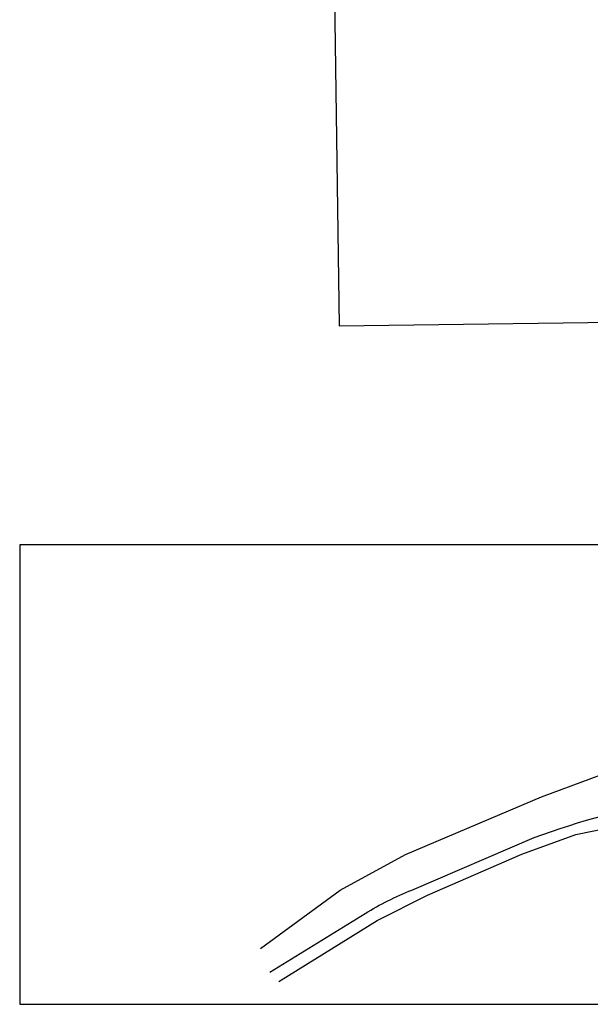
# Model space of a CAD drawing. Header units: metres. Extents: x 6420893 to 6543334, y 5684236 to 5790819.
# Tile 17 of 24: x 6421171 to 6421243, y 5790596 to 5790720. Entities that reach past the tile are written whole.
import ezdxf

# ---------------------------------------------------------------- set-up
doc = ezdxf.new("R2010")
doc.units = ezdxf.units.M
doc.header["$XCLIPFRAME"] = 2
picture_1 = doc.add_image_def('image3.png', size_in_pixel=(1588, 988))
picture_2 = doc.add_image_def('image4.png', size_in_pixel=(1912, 1096))

msp = doc.modelspace()

# ---------------------------------------------------------------- linework, layer by layer
for points in [[(6421201.482, 5790602.709), (6421211.515, 5790610.066), (6421219.764, 5790614.525), (6421236.894, 5790621.808), (6421246.933, 5790625.561, 0.3254147), (6421249.862, 5790633.922), (6421252.304, 5790634.645)], [(6421202.661, 5790599.694), (6421214.656, 5790607.108, -0.0424118), (6421220.534, 5790610.055), (6421235.944, 5790616.697, -0.0407472), (6421253.763, 5790621.531, -0.091663)]]:
    msp.add_lwpolyline(points, format="xyb")
msp.add_lwpolyline([(6421203.794, 5790598.519), (6421216.196, 5790606.206), (6421222.536, 5790609.434), (6421234.38, 5790614.59), (6421241.208, 5790617.051), (6421254.378, 5790619.755)])

# ---------------------------------------------------------------- pictures from other files: only their frames are drawn
image = msp.add_image(picture_1, insert=(6421151.028, 5790647.654, 10.08), size_in_units=(310.518, 193.194), rotation=0.79705, dxfattribs=dict(brightness=80, fade=30))
image.set_boundary_path([(310.481, 820.417), (804.277, 122.057)])
image = msp.add_image(picture_2, insert=(6421159.575, 5790576.773, 20.16), size_in_units=(185.223, 106.174), rotation=0, dxfattribs=dict(brightness=80, fade=30))
image.set_boundary_path([(119.08, 900.534), (989.705, 302.817)])

doc.saveas('drawing.dxf')
